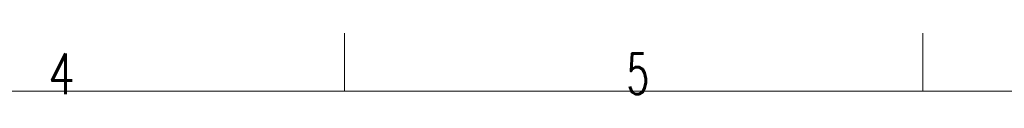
# Model space of a CAD drawing. Header units: inches. Extents: x 0 to 29700, y -16 to 21000.
# Tile 132 of 213: x 8446 to 12703, y 20734 to 21000. Entities that reach past the tile are written whole.
import ezdxf

# ---------------------------------------------------------------- set-up
doc = ezdxf.new("R2010")
doc.units = ezdxf.units.IN
doc.layers.add('210', color=7, linetype='Continuous', true_color=0xffffff)
doc.styles.add('latin_extended', font='simplex.shx')

msp = doc.modelspace()

# ---------------------------------------------------------------- linework, layer by layer
at = {"layer": '210', "color": 7, "linetype": 'Continuous', "lineweight": 18}
for p, q in [((9850, 20750), (9850, 21000)), ((12350, 20750), (12350, 21000)), ((250, 20750), (29450, 20750))]:
    msp.add_line(p, q, dxfattribs=at)

# ---------------------------------------------------------------- texts
at = {"layer": '210', "color": 211, "linetype": 'Continuous', "lineweight": 18, "char_height": 175, "attachment_point": 7, "line_spacing_factor": 0.963855, "style": 'latin_extended'}
for s, insert in [('\\W0.7656;4', (8569.16, 20736.628)), ('\\W0.6563;5', (11069.16, 20736.628))]:
    msp.add_mtext(s, dxfattribs=dict(at, insert=insert))

doc.saveas('drawing.dxf')
